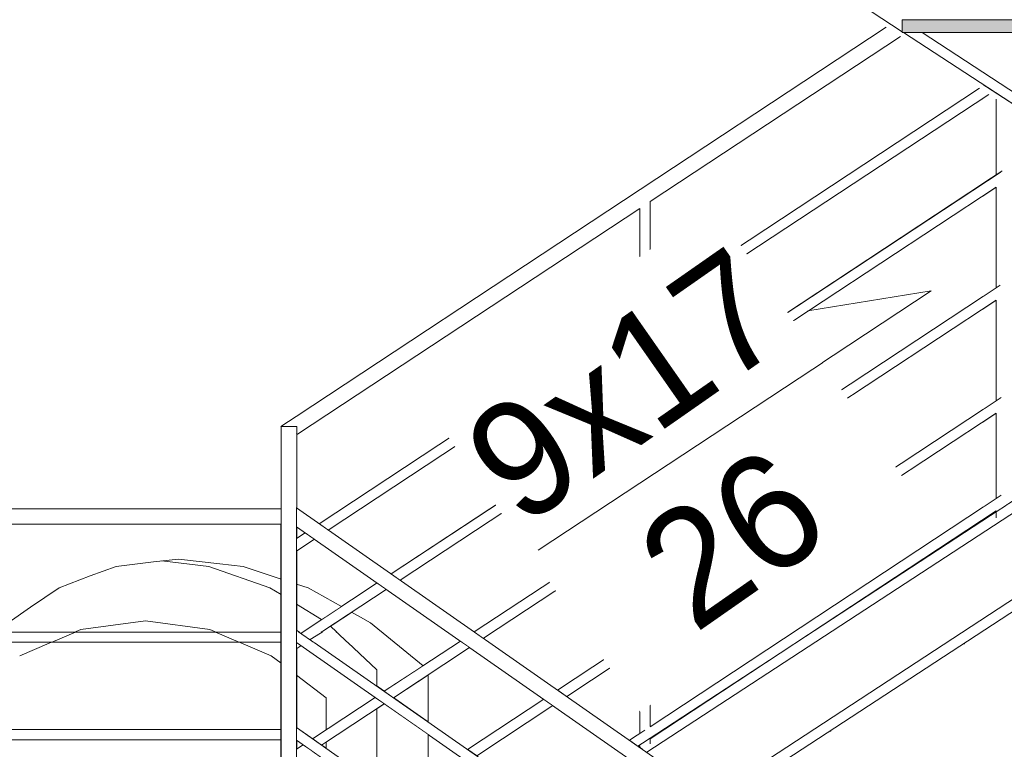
# Model space of a CAD drawing. Header units: millimetres. Extents: x 16408 to 39505, y -6861 to 26364.
# Tile 80 of 85: x 28852 to 30768, y 14036 to 15456. Entities that reach past the tile are written whole.
import ezdxf

# ---------------------------------------------------------------- set-up
doc = ezdxf.new("R2010")
doc.units = ezdxf.units.MM
doc.header["$MEASUREMENT"] = 0
doc.linetypes.add('Wipeout_Contour', pattern=[1000, 0, -1000])
for name, color, linetype, lineweight in [('0_Nr_pióra__1', 7, 'Continuous', 13), ('0_Nr_pióra__103', 7, 'Continuous', 5), ('0_Nr_pióra__51', 7, 'Continuous', 15), ('inw_schody zewnętrzne_Nr_pióra__103', 7, 'Continuous', 5)]:
    doc.layers.add(name, color=color, linetype=linetype, lineweight=lineweight)
doc.layers.add('inw_schody zewnętrzne', color=7, linetype='Continuous')
doc.styles.add('STYL_AUTOMATYCZNY_1', font='txt')

msp = doc.modelspace()

# ---------------------------------------------------------------- linework, layer by layer
at = {"layer": 'inw_schody zewnętrzne_Nr_pióra__103', "color": 7, "linetype": 'Continuous', "lineweight": 5}
for p, q in [((28989.2, 14373.9), (29039.8, 14392.4)), ((29039.8, 14392.4), (29112.3, 14401)), ((28928.5, 14350.6), (28989.2, 14373.9)), ((28872.5, 14313), (28928.5, 14350.6)), ((28829.6, 14282.7), (28872.5, 14313))]:
    msp.add_line(p, q, dxfattribs=at)

# ---------------------------------------------------------------- wipeouts: each hides what was drawn before it
at = {"color": 254, "linetype": 'Wipeout_Contour', "lineweight": 0, "ltscale": 170968.932055}
msp.add_wipeout([(30348.3, 15601.4), (30312.1, 15601.4), (30569.5, 15433.1), (30569.5, 15456.4), (30570, 15456.4)], dxfattribs=at)
at = {"color": 254, "linetype": 'Wipeout_Contour', "lineweight": 0, "ltscale": 98224.852453}
msp.add_wipeout([(29358.2, 14492.1), (29360.4, 14490.6), (29360.4, 14495.2)], dxfattribs=at)
at = {"color": 254, "linetype": 'Wipeout_Contour', "lineweight": 0, "ltscale": 101498.726719}
msp.add_wipeout([(30687.8, 14241.4), (30690.4, 14241.4), (30690.4, 14243.1)], dxfattribs=at)
at = {"color": 254, "linetype": 'Wipeout_Contour', "lineweight": 0, "ltscale": 100576.607037}
msp.add_wipeout([(30430.4, 14073.1), (30427.8, 14071.4), (30430.4, 14071.4)], dxfattribs=at)
at = {"color": 254, "linetype": 'Wipeout_Contour', "lineweight": 0, "ltscale": 138168.836455}
msp.add_wipeout([(30725.9, 15766.4), (30725.9, 15545.9), (30879.8, 15445.3), (30879.8, 15766.4)], dxfattribs=at).dxf.layer = 'inw_schody zewnętrzne'
at = {"color": 254, "linetype": 'Wipeout_Contour', "lineweight": 0, "ltscale": 240090.291083}
msp.add_wipeout([(30725.9, 14481.4), (30879.8, 14582), (30879.8, 15230.3), (30832.1, 15261.4), (30829.5, 15261.4), (30829.5, 15263.1), (30725.9, 15330.8)], dxfattribs=at).dxf.layer = 'inw_schody zewnętrzne'
at = {"color": 254, "linetype": 'Wipeout_Contour', "lineweight": 0, "ltscale": 130909.875251}
msp.add_wipeout([(29547.1, 13710.7), (29646.4, 13775.6), (29646.4, 14191), (29547.1, 14191)], dxfattribs=at).dxf.layer = 'inw_schody zewnętrzne'
at = {"color": 254, "linetype": 'Wipeout_Contour', "lineweight": 0, "ltscale": 193632.359343}
msp.add_wipeout([(28745.3, 14136.4), (28745.3, 13526.4), (29375.4, 13526.4), (29375.4, 13598.4), (29447.9, 13645.8), (29447.9, 14136.4)], dxfattribs=at).dxf.layer = 'inw_schody zewnętrzne'

# ---------------------------------------------------------------- next in the draw order: wipeouts: each hides what was drawn before it
at = {"color": 254, "linetype": 'Wipeout_Contour', "lineweight": 0, "ltscale": 171747.229677}
msp.add_wipeout([(30572.1, 15431.4), (30829.5, 15263.1), (30829.5, 15286.4), (30830, 15286.4), (30608.3, 15431.4)], dxfattribs=at)
at = {"color": 254, "linetype": 'Wipeout_Contour', "lineweight": 0, "ltscale": 161501.707748}
msp.add_wipeout([(28745.3, 14136.4), (29447.9, 14136.4), (29341.2, 14218.3), (28851.7, 14218.3), (28745.3, 14136.6)], dxfattribs=at).dxf.layer = 'inw_schody zewnętrzne'

# ---------------------------------------------------------------- next in the draw order: wipeouts: each hides what was drawn before it
at = {"color": 254, "linetype": 'Wipeout_Contour', "lineweight": 0, "ltscale": 172316.379963}
msp.add_wipeout([(30608.3, 15431.4), (30830, 15286.4), (31086.6, 15286.4), (30844.5, 15444.7), (30844.5, 15431.4)], dxfattribs=at)
at = {"color": 254, "linetype": 'Wipeout_Contour', "lineweight": 0, "ltscale": 131182.872682}
msp.add_wipeout([(29534.6, 14282.7), (29449.1, 14282.7), (29547.1, 14191), (29646.4, 14191)], dxfattribs=at).dxf.layer = 'inw_schody zewnętrzne'
at = {"color": 254, "linetype": 'Wipeout_Contour', "lineweight": 0, "ltscale": 129583.729021}
msp.add_wipeout([(28970.9, 14269.2), (28851.7, 14218.3), (29341.2, 14218.3), (29222, 14269.2)], dxfattribs=at).dxf.layer = 'inw_schody zewnętrzne'

# ---------------------------------------------------------------- next in the draw order: wipeouts: each hides what was drawn before it
at = {"color": 254, "linetype": 'Wipeout_Contour', "lineweight": 0, "ltscale": 585524.47313}
msp.add_wipeout([(31364.5, 15128.4), (30064.5, 15978.4), (30064.5, 15954.7), (30306.6, 15796.4), (30324.5, 15796.4), (30324.5, 15784.7), (30566.6, 15626.4), (30584.5, 15626.4), (30584.5, 15614.7), (30826.6, 15456.4), (30844.5, 15456.4), (30844.5, 15444.7), (31086.6, 15286.4), (31104.5, 15286.4), (31104.5, 15274.7), (31346.6, 15116.4), (31364.5, 15116.4)], dxfattribs=at)
at = {"color": 254, "linetype": 'Wipeout_Contour', "lineweight": 0, "ltscale": 163717.401767}
msp.add_wipeout([(29412.9, 14350.6), (29338.7, 14350.6), (29449.1, 14282.7), (29534.6, 14282.7), (29514.8, 14293.3)], dxfattribs=at).dxf.layer = 'inw_schody zewnętrzne'
at = {"color": 254, "linetype": 'Wipeout_Contour', "lineweight": 0, "ltscale": 97228.478481}
msp.add_wipeout([(28970.9, 14269.2), (29222, 14269.2), (29096.5, 14286.4)], dxfattribs=at).dxf.layer = 'inw_schody zewnętrzne'

# ---------------------------------------------------------------- next in the draw order: wipeouts: each hides what was drawn before it
at = {"color": 254, "linetype": 'Wipeout_Contour', "lineweight": 0, "ltscale": 257275.211859}
msp.add_wipeout([(30807.6, 20512.3), (32531.8, 15143.8), (32728.1, 15766.4), (31148.3, 20691.7), (31043.7, 21112.3), (29925.6, 21112.3), (30179.3, 20512.3)], dxfattribs=at).dxf.layer = 'inw_schody zewnętrzne'
at = {"color": 254, "linetype": 'Wipeout_Contour', "lineweight": 0, "ltscale": 163289.700344}
msp.add_wipeout([(29219.8, 14392.4), (29338.7, 14350.6), (29412.9, 14350.6), (29375.7, 14362.5), (29286.4, 14392.4)], dxfattribs=at).dxf.layer = 'inw_schody zewnętrzne'

# ---------------------------------------------------------------- next in the draw order: hatches: boundary and pattern name
at = {"layer": '0_Nr_pióra__1', "linetype": 'Continuous', "lineweight": 0, "true_color": 0x000000}
msp.add_hatch(color=18, dxfattribs=at).paths.add_polyline_path([(30844.5, 15431.4), (30844.5, 15456.4), (30569.5, 15456.4), (30569.5, 15431.4)])

# ---------------------------------------------------------------- next in the draw order: wipeouts: each hides what was drawn before it
at = {"color": 254, "linetype": 'Wipeout_Contour', "lineweight": 0, "ltscale": 166648.602286}
msp.add_wipeout([(29390.4, 14506.2), (29390.4, 14469.6), (30918.2, 13403.5), (30920.4, 13406.6), (30920.4, 13438.6)], dxfattribs=at)
at = {"color": 254, "linetype": 'Wipeout_Contour', "lineweight": 0, "ltscale": 162816.797374}
msp.add_wipeout([(29128.4, 14402.8), (29219.8, 14392.4), (29286.4, 14392.4), (29241.3, 14397.3), (29160.5, 14406.4)], dxfattribs=at).dxf.layer = 'inw_schody zewnętrzne'

# ---------------------------------------------------------------- next in the draw order: linework, layer by layer
at = {"layer": 'inw_schody zewnętrzne_Nr_pióra__103', "color": 7, "linetype": 'Continuous', "lineweight": 5}
for p, q in [((29112.3, 14401), (29160.5, 14406.4)), ((29219.8, 14392.4), (29128.4, 14402.8)), ((29160.5, 14406.4), (29241.3, 14397.3)), ((29338.7, 14350.6), (29219.8, 14392.4)), ((29241.3, 14397.3), (29286.4, 14392.4))]:
    msp.add_line(p, q, dxfattribs=at)

# ---------------------------------------------------------------- next in the draw order: wipeouts: each hides what was drawn before it
at = {"color": 254, "linetype": 'Wipeout_Contour', "lineweight": 0, "ltscale": 302393.338213}
msp.add_wipeout([(30565.7, 15423.7), (29391.8, 14649.4), (29392.3, 14649.4), (30058.6, 15088.9), (30058.6, 15089.2), (30078.6, 15102.4), (30079.1, 15102.6), (30079.1, 15102.5), (30565.9, 15423.5)], dxfattribs=at)
at = {"color": 254, "linetype": 'Wipeout_Contour', "lineweight": 0, "ltscale": 131258.638179}
msp.add_wipeout([(29390.4, 14078.4), (29390.4, 14054), (30145.4, 13527.2), (30145.4, 13551.6)], dxfattribs=at)

# ---------------------------------------------------------------- next in the draw order: wipeouts: each hides what was drawn before it
at = {"color": 254, "linetype": 'Wipeout_Contour', "lineweight": 0, "ltscale": 166991.72958}
msp.add_wipeout([(29390.1, 14684.2), (29390.1, 14652.1), (29391.8, 14649.4), (30565.7, 15423.7), (30538.3, 15441.6)], dxfattribs=at)
at = {"color": 254, "linetype": 'Wipeout_Contour', "lineweight": 0, "ltscale": 131580.181052}
msp.add_wipeout([(29390.4, 14244), (30145.4, 13717.2), (30145.4, 13741.6), (29390.4, 14268.4)], dxfattribs=at)

# ---------------------------------------------------------------- next in the draw order: linework, layer by layer
at = {"layer": '0_Nr_pióra__103', "color": 7, "linetype": 'Continuous', "lineweight": 5}
msp.add_line((30569.5, 15433.1), (30312.1, 15601.4), dxfattribs=at)
at = {"layer": '0_Nr_pióra__51', "color": 7, "linetype": 'Continuous', "lineweight": 15}
msp.add_line((30569.5, 15456.4), (30569.5, 15431.4), dxfattribs=at)
at = {"layer": 'inw_schody zewnętrzne_Nr_pióra__103', "color": 7, "linetype": 'Continuous', "lineweight": 5}
for p, q in [((29547.1, 14159), (29547.1, 14191)), ((29646.4, 14065.4), (29646.4, 13985.2))]:
    msp.add_line(p, q, dxfattribs=at)

# ---------------------------------------------------------------- next in the draw order: wipeouts: each hides what was drawn before it
at = {"color": 254, "linetype": 'Wipeout_Contour', "lineweight": 0, "ltscale": 130121.644267}
msp.add_wipeout([(29390.4, 14506.2), (29360.4, 14527.1), (29360.4, 13427.1), (29390.4, 13406.2)], dxfattribs=at)
at = {"color": 254, "linetype": 'Wipeout_Contour', "lineweight": 0, "ltscale": 168411.522793}
msp.add_wipeout([(30078.6, 14056.3), (30079.1, 14056.5), (30751.9, 14500.3), (30751.9, 14500.4), (30762, 14507.1)], dxfattribs=at)
at = {"color": 254, "linetype": 'Wipeout_Contour', "lineweight": 0, "ltscale": 165964.560477}
msp.add_wipeout([(30068.6, 14239.8), (29916.2, 14139.3), (29916.4, 14139.2), (30058.6, 14232.9), (30058.6, 14233.1)], dxfattribs=at)
at = {"color": 254, "linetype": 'Wipeout_Contour', "lineweight": 0, "ltscale": 130759.772893}
msp.add_wipeout([(29439, 14044.5), (29439.1, 14044.4), (29561.2, 14124.8), (29561, 14124.9)], dxfattribs=at)
at = {"color": 254, "linetype": 'Wipeout_Contour', "lineweight": 0, "ltscale": 131877.851628}
msp.add_wipeout([(29889.3, 14121.5), (29741.1, 14023.7), (29741.2, 14023.6), (29889.4, 14121.4)], dxfattribs=at)
at = {"color": 254, "linetype": 'Wipeout_Contour', "lineweight": 0, "ltscale": 165892.950743}
msp.add_wipeout([(30068.6, 14049.8), (30056.2, 14041.6), (30056.4, 14041.5), (30058.6, 14042.9), (30058.6, 14043.1)], dxfattribs=at)

# ---------------------------------------------------------------- next in the draw order: wipeouts: each hides what was drawn before it
at = {"color": 254, "linetype": 'Wipeout_Contour', "lineweight": 0, "ltscale": 164085.694563}
msp.add_wipeout([(29390.1, 14684.2), (29390.1, 14506.4), (29390.9, 14505.8), (29390.9, 14650.8), (29390.1, 14652.1)], dxfattribs=at)
at = {"color": 254, "linetype": 'Wipeout_Contour', "lineweight": 0, "ltscale": 134444.381198}
msp.add_wipeout([(30078.6, 14080.3), (30078.6, 14056.3), (30762, 14507.1), (30762, 14531)], dxfattribs=at)
at = {"color": 254, "linetype": 'Wipeout_Contour', "lineweight": 0, "ltscale": 131036.863488}
msp.add_wipeout([(29390.4, 14422.4), (29425.2, 14445.3), (29407.5, 14457.7), (29390.4, 14446.4)], dxfattribs=at)
at = {"color": 254, "linetype": 'Wipeout_Contour', "lineweight": 0, "ltscale": 97980.967718}
msp.add_wipeout([(29398.9, 14238), (29390.4, 14244), (29390.4, 14232.4)], dxfattribs=at)
at = {"color": 254, "linetype": 'Wipeout_Contour', "lineweight": 0, "ltscale": 131856.282802}
msp.add_wipeout([(29723.4, 14036), (29741.1, 14023.7), (29889.3, 14121.5), (29871.6, 14133.8)], dxfattribs=at)
at = {"color": 254, "linetype": 'Wipeout_Contour', "lineweight": 0, "ltscale": 132725.825544}
msp.add_wipeout([(30038.6, 14053.9), (30056.2, 14041.6), (30068.6, 14049.8), (30068.6, 14073.7)], dxfattribs=at)
at = {"color": 254, "linetype": 'Wipeout_Contour', "lineweight": 0, "ltscale": 130312.388665}
msp.add_wipeout([(29390.4, 14036.4), (29390.4, 14012.4), (29421, 14032.6), (29403.4, 14044.9)], dxfattribs=at)

# ---------------------------------------------------------------- next in the draw order: linework, layer by layer
at = {"layer": '0_Nr_pióra__103', "color": 7, "linetype": 'Continuous', "lineweight": 5}
for p, q in [((29741.2, 14023.6), (29889.4, 14121.4)), ((30427.8, 14071.4), (30430.4, 14071.4)), ((30430.4, 14071.4), (30430.4, 14073.1))]:
    msp.add_line(p, q, dxfattribs=at)

# ---------------------------------------------------------------- next in the draw order: wipeouts: each hides what was drawn before it
at = {"color": 254, "linetype": 'Wipeout_Contour', "lineweight": 0, "ltscale": 196693.042633}
msp.add_wipeout([(29390.1, 14684.2), (29360.1, 14664.4), (29360.1, 14494.8), (29360.4, 14495.2), (29360.4, 14527.1), (29390.1, 14506.4)], dxfattribs=at)
at = {"color": 254, "linetype": 'Wipeout_Contour', "lineweight": 0, "ltscale": 168817.702036}
msp.add_wipeout([(30078.6, 14246.3), (30079.1, 14246.5), (30751.9, 14690.3), (30751.9, 14690.4), (30762, 14697.1)], dxfattribs=at)
at = {"color": 254, "linetype": 'Wipeout_Contour', "lineweight": 0, "ltscale": 131017.222071}
msp.add_wipeout([(29390.4, 14446.4), (29390.9, 14446.7), (29390.9, 14469.2), (29390.4, 14469.6)], dxfattribs=at)
at = {"color": 254, "linetype": 'Wipeout_Contour', "lineweight": 0, "ltscale": 132718.03499}
msp.add_wipeout([(30068.6, 14263.7), (29898.6, 14151.6), (29916.2, 14139.3), (30068.6, 14239.8)], dxfattribs=at)
at = {"color": 254, "linetype": 'Wipeout_Contour', "lineweight": 0, "ltscale": 163143.178351}
msp.add_wipeout([(29390.8, 14232.5), (29390.4, 14232.4), (29390.4, 14078.4), (29390.9, 14078), (29390.9, 14232.6)], dxfattribs=at)
at = {"color": 254, "linetype": 'Wipeout_Contour', "lineweight": 0, "ltscale": 131486.455965}
msp.add_wipeout([(29727.2, 14234.6), (29579, 14136.8), (29579.1, 14136.7), (29727.4, 14234.5)], dxfattribs=at)
at = {"color": 254, "linetype": 'Wipeout_Contour', "lineweight": 0, "ltscale": 130738.371901}
msp.add_wipeout([(29421.4, 14056.8), (29439, 14044.5), (29561, 14124.9), (29543.4, 14137.3)], dxfattribs=at)
at = {"color": 254, "linetype": 'Wipeout_Contour', "lineweight": 0, "ltscale": 130296.781575}
msp.add_wipeout([(29390.4, 14036.4), (29390.9, 14036.7), (29390.9, 14053.6), (29390.4, 14054)], dxfattribs=at)

# ---------------------------------------------------------------- next in the draw order: linework, layer by layer
at = {"layer": '0_Nr_pióra__103', "color": 7, "linetype": 'Continuous', "lineweight": 5}
for p, q in [((29360.1, 14664.4), (29390.1, 14684.2)), ((29360.1, 14664.4), (29390.9, 14664.4)), ((29390.9, 14650.8), (29390.9, 14664.4)), ((29390.2, 14651.9), (29391.8, 14649.4)), ((29390.9, 14505.8), (29390.9, 14650.8)), ((29391.8, 14649.4), (29392.3, 14649.4)), ((29390.1, 14506.4), (29390.4, 14506.2)), ((29390.4, 14469.6), (29390.4, 14506.2)), ((29390.9, 14505.8), (29390.4, 14505.8)), ((29390.9, 14446.7), (29390.9, 14469.2)), ((29390.4, 14446.4), (29407.5, 14457.7)), ((29390.9, 14078), (29390.9, 14232.6)), ((29421.4, 14056.8), (29543.4, 14137.3)), ((29439.1, 14044.4), (29561.2, 14124.8)), ((29390.9, 14036.7), (29390.9, 14053.6)), ((29390.4, 14036.4), (29403.4, 14044.9))]:
    msp.add_line(p, q, dxfattribs=at)
at = {"layer": 'inw_schody zewnętrzne_Nr_pióra__103', "color": 7, "linetype": 'Continuous', "lineweight": 5}
for p, q in [((29390.4, 14180.6), (29447.9, 14136.4)), ((29447.9, 14136.4), (29447.9, 14074.3)), ((29547.1, 13969), (29547.1, 14115.8)), ((29447.9, 14050.3), (29447.9, 14038.3))]:
    msp.add_line(p, q, dxfattribs=at)

# ---------------------------------------------------------------- next in the draw order: wipeouts: each hides what was drawn before it
at = {"color": 254, "linetype": 'Wipeout_Contour', "lineweight": 0, "ltscale": 134769.325144}
msp.add_wipeout([(30078.6, 14246.3), (30762, 14697.1), (30762, 14721), (30078.6, 14270.3)], dxfattribs=at)
at = {"color": 254, "linetype": 'Wipeout_Contour', "lineweight": 0, "ltscale": 130167.367943}
msp.add_wipeout([(29360.1, 14490.8), (29360.1, 13564.4), (29360.4, 13564.6), (29360.4, 14490.6)], dxfattribs=at)
at = {"color": 254, "linetype": 'Wipeout_Contour', "lineweight": 0, "ltscale": 166053.232107}
msp.add_wipeout([(30068.6, 14459.8), (29754.2, 14252.4), (29754.3, 14252.3), (30058.6, 14452.9), (30058.6, 14453.1)], dxfattribs=at)
at = {"color": 254, "linetype": 'Wipeout_Contour', "lineweight": 0, "ltscale": 131465.083805}
msp.add_wipeout([(29709.6, 14246.9), (29561.3, 14149.1), (29579, 14136.8), (29727.2, 14234.6)], dxfattribs=at)

# ---------------------------------------------------------------- next in the draw order: linework, layer by layer
at = {"layer": '0_Nr_pióra__103', "color": 7, "linetype": 'Continuous', "lineweight": 5}
for p, q in [((30687.8, 14241.4), (30690.4, 14241.4)), ((30690.4, 14241.4), (30690.4, 14243.1)), ((29579.1, 14136.7), (29727.4, 14234.5)), ((29723.4, 14036), (29871.6, 14133.8))]:
    msp.add_line(p, q, dxfattribs=at)
at = {"layer": 'inw_schody zewnętrzne_Nr_pióra__103', "color": 7, "linetype": 'Continuous', "lineweight": 5}
for p, q in [((29286.4, 14392.4), (29360.4, 14367.6)), ((29360.4, 14337.3), (29338.7, 14350.6)), ((29341.2, 14218.3), (29360.4, 14203.6)), ((29646.4, 14181.2), (29646.4, 14089.8))]:
    msp.add_line(p, q, dxfattribs=at)

# ---------------------------------------------------------------- next in the draw order: wipeouts: each hides what was drawn before it
at = {"color": 254, "linetype": 'Wipeout_Contour', "lineweight": 0, "ltscale": 169293.45825}
msp.add_wipeout([(30762, 14917.1), (30078.6, 14466.3), (30079.1, 14466.5), (30751.9, 14910.3), (30751.9, 14910.4)], dxfattribs=at)
at = {"color": 254, "linetype": 'Wipeout_Contour', "lineweight": 0, "ltscale": 129701.885151}
msp.add_wipeout([(29365.7, 14504.5), (28649.5, 14504.5), (28649.5, 14474.5), (29365.7, 14474.5)], dxfattribs=at)
at = {"color": 254, "linetype": 'Wipeout_Contour', "lineweight": 0, "ltscale": 132712.311102}
msp.add_wipeout([(29736.5, 14264.7), (29754.2, 14252.4), (30068.6, 14459.8), (30068.6, 14483.7)], dxfattribs=at)
at = {"color": 254, "linetype": 'Wipeout_Contour', "lineweight": 0, "ltscale": 131098.65906}
msp.add_wipeout([(29565.1, 14347.7), (29416.9, 14249.9), (29417, 14249.8), (29565.3, 14347.6)], dxfattribs=at)
at = {"color": 254, "linetype": 'Wipeout_Contour', "lineweight": 0, "ltscale": 128951.120036}
msp.add_wipeout([(28649.5, 14054.5), (29365.7, 14054.5), (29365.7, 14074.5), (28649.5, 14074.5)], dxfattribs=at)

# ---------------------------------------------------------------- next in the draw order: linework, layer by layer
at = {"layer": '0_Nr_pióra__103', "color": 7, "linetype": 'Continuous', "lineweight": 5}
for p, q in [((29360.4, 14484.6), (29360.4, 14664.4)), ((29360.4, 14504.5), (28649.5, 14504.5)), ((29360.4, 14474.5), (28649.5, 14474.5)), ((29360.4, 14074.5), (28649.5, 14074.5)), ((29360.4, 14054.5), (28649.5, 14054.5))]:
    msp.add_line(p, q, dxfattribs=at)

# ---------------------------------------------------------------- next in the draw order: wipeouts: each hides what was drawn before it
at = {"color": 254, "linetype": 'Wipeout_Contour', "lineweight": 0, "ltscale": 135149.940055}
msp.add_wipeout([(30078.6, 14490.3), (30078.6, 14466.3), (30762, 14917.1), (30762, 14941)], dxfattribs=at)
at = {"color": 254, "linetype": 'Wipeout_Contour', "lineweight": 0, "ltscale": 166147.291301}
msp.add_wipeout([(30068.6, 14679.8), (29592.1, 14365.4), (29592.2, 14365.4), (30058.6, 14672.9), (30058.6, 14673.1)], dxfattribs=at)

# ---------------------------------------------------------------- next in the draw order: wipeouts: each hides what was drawn before it
at = {"color": 254, "linetype": 'Wipeout_Contour', "lineweight": 0, "ltscale": 169775.019237}
msp.add_wipeout([(30078.6, 14686.3), (30079.1, 14686.5), (30751.9, 15130.3), (30751.9, 15130.4), (30762, 15137.1)], dxfattribs=at)
at = {"color": 254, "linetype": 'Wipeout_Contour', "lineweight": 0, "ltscale": 132710.695468}
msp.add_wipeout([(30068.6, 14703.7), (29574.4, 14377.8), (29592.1, 14365.4), (30068.6, 14679.8)], dxfattribs=at)

# ---------------------------------------------------------------- next in the draw order: wipeouts: each hides what was drawn before it
at = {"color": 254, "linetype": 'Wipeout_Contour', "lineweight": 0, "ltscale": 135535.200657}
msp.add_wipeout([(30762, 15161), (30078.6, 14710.3), (30078.6, 14686.3), (30762, 15137.1)], dxfattribs=at)
at = {"color": 254, "linetype": 'Wipeout_Contour', "lineweight": 0, "ltscale": 166232.790532}
msp.add_wipeout([(30068.6, 14869.8), (29452.1, 14463.1), (29452.3, 14463), (30058.6, 14862.9), (30058.6, 14863.1)], dxfattribs=at)
at = {"color": 254, "linetype": 'Wipeout_Contour', "lineweight": 0, "ltscale": 131077.485194}
msp.add_wipeout([(29399.3, 14262.2), (29416.9, 14249.9), (29565.1, 14347.7), (29547.5, 14360)], dxfattribs=at)

# ---------------------------------------------------------------- next in the draw order: linework, layer by layer
at = {"layer": '0_Nr_pióra__103', "color": 7, "linetype": 'Continuous', "lineweight": 5}
msp.add_line((29561.3, 14149.1), (29709.6, 14246.9), dxfattribs=at)
at = {"layer": 'inw_schody zewnętrzne_Nr_pióra__103', "color": 7, "linetype": 'Continuous', "lineweight": 5}
for p, q in [((29412.9, 14350.6), (29477.9, 14314.1)), ((29497.5, 14303.1), (29514.8, 14293.3)), ((29514.8, 14293.3), (29534.6, 14282.7))]:
    msp.add_line(p, q, dxfattribs=at)

# ---------------------------------------------------------------- next in the draw order: wipeouts: each hides what was drawn before it
at = {"color": 254, "linetype": 'Wipeout_Contour', "lineweight": 0, "ltscale": 135793.478234}
msp.add_wipeout([(30737.8, 15311.1), (30078.6, 14876.3), (30079.1, 14876.5), (30737.9, 15311)], dxfattribs=at)
at = {"color": 254, "linetype": 'Wipeout_Contour', "lineweight": 0, "ltscale": 683014.769502}
msp.add_wipeout([(30751.9, 14934.4), (30762, 14941), (30762, 14917.1), (30751.9, 14910.4), (30751.9, 14714.4), (30762, 14721), (30762, 14697.1), (30751.9, 14690.4), (30751.9, 14524.4), (30762, 14531), (30762, 14507.1), (30751.9, 14500.4), (30751.9, 14486.5), (30771.9, 14499.5), (30771.9, 15288.8), (30751.9, 15301.9), (30751.9, 15154.4), (30762, 15161), (30762, 15137.1), (30751.9, 15130.4)], dxfattribs=at)
at = {"color": 254, "linetype": 'Wipeout_Contour', "lineweight": 0, "ltscale": 132712.627178}
msp.add_wipeout([(30068.6, 14893.7), (29434.5, 14475.4), (29452.1, 14463.1), (30068.6, 14869.8)], dxfattribs=at)
at = {"color": 254, "linetype": 'Wipeout_Contour', "lineweight": 0, "ltscale": 163558.007401}
msp.add_wipeout([(29390.4, 14268.4), (29390.9, 14268), (29390.9, 14422.6), (29390.8, 14422.5), (29390.4, 14422.4)], dxfattribs=at)

# ---------------------------------------------------------------- next in the draw order: linework, layer by layer
at = {"layer": '0_Nr_pióra__103', "color": 7, "linetype": 'Continuous', "lineweight": 5}
for p, q in [((30751.9, 14714.4), (30751.9, 14910.4)), ((30196.4, 13943.8), (31486.7, 14787.4)), ((30213.9, 13931.6), (31470.4, 14753.1)), ((30751.9, 14524.4), (30751.9, 14690.4)), ((30751.9, 14486.5), (30751.9, 14500.4)), ((29390.8, 14422.5), (29425.3, 14445.3))]:
    msp.add_line(p, q, dxfattribs=at)
at = {"layer": 'inw_schody zewnętrzne_Nr_pióra__103', "color": 7, "linetype": 'Continuous', "lineweight": 5}
for p, q in [((29390.4, 14357.8), (29412.9, 14350.6)), ((29439.4, 14288.7), (29390.4, 14318.9))]:
    msp.add_line(p, q, dxfattribs=at)

# ---------------------------------------------------------------- next in the draw order: wipeouts: each hides what was drawn before it
at = {"color": 254, "linetype": 'Wipeout_Contour', "lineweight": 0, "ltscale": 138625.850176}
msp.add_wipeout([(30757.8, 15562.9), (30757.8, 15539.1), (31382.8, 15136.2), (31382.8, 15159.9)], dxfattribs=at)
at = {"color": 254, "linetype": 'Wipeout_Contour', "lineweight": 0, "ltscale": 135792.454543}
msp.add_wipeout([(30078.6, 14900.3), (30078.6, 14876.3), (30737.8, 15311.1), (30719.5, 15323.1)], dxfattribs=at)
at = {"color": 254, "linetype": 'Wipeout_Contour', "lineweight": 0, "ltscale": 129597.225252}
msp.add_wipeout([(28649.5, 14264.5), (28649.5, 14244.5), (29539.4, 14244.5), (29539.4, 14264.5)], dxfattribs=at)

# ---------------------------------------------------------------- next in the draw order: linework, layer by layer
at = {"layer": '0_Nr_pióra__103', "color": 7, "linetype": 'Continuous', "lineweight": 5}
for p, q in [((30751.9, 15154.4), (30751.9, 15301.9)), ((30751.9, 14934.4), (30751.9, 15130.4)), ((29390.4, 13416.4), (29390.4, 14469.6)), ((29390.9, 14268), (29390.9, 14422.6)), ((29399.3, 14262.2), (29547.5, 14360)), ((29417, 14249.8), (29565.3, 14347.6)), ((29390.8, 14232.5), (29399.1, 14237.9))]:
    msp.add_line(p, q, dxfattribs=at)
at = {"layer": 'inw_schody zewnętrzne_Nr_pióra__103', "color": 7, "linetype": 'Continuous', "lineweight": 5}
for p, q in [((29534.6, 14282.7), (29636.8, 14198.9)), ((29547.1, 14191), (29456.4, 14275.9))]:
    msp.add_line(p, q, dxfattribs=at)

# ---------------------------------------------------------------- next in the draw order: wipeouts: each hides what was drawn before it
at = {"color": 254, "linetype": 'Wipeout_Contour', "lineweight": 0, "ltscale": 138964.162434}
msp.add_wipeout([(31382.8, 15349.9), (30757.8, 15752.9), (30757.8, 15729.1), (31382.8, 15326.2)], dxfattribs=at)
at = {"color": 254, "linetype": 'Wipeout_Contour', "lineweight": 0, "ltscale": 801370.459988}
msp.add_wipeout([(30079.1, 15102.6), (30078.6, 15102.4), (30078.6, 14046.2), (30079.1, 14046.6), (30079.1, 14056.5), (30078.6, 14056.3), (30078.6, 14080.3), (30079.1, 14080.7), (30079.1, 14246.5), (30078.6, 14246.3), (30078.6, 14270.3), (30079.1, 14270.7), (30079.1, 14466.5), (30078.6, 14466.3), (30078.6, 14490.3), (30079.1, 14490.7), (30079.1, 14686.5), (30078.6, 14686.3), (30078.6, 14710.3), (30079.1, 14710.7), (30079.1, 14876.5), (30078.6, 14876.3), (30078.6, 14900.3), (30079.1, 14900.7)], dxfattribs=at)
at = {"color": 254, "linetype": 'Wipeout_Contour', "lineweight": 0, "ltscale": 129284.529417}
msp.add_wipeout([(28649.5, 14244.5), (29365.7, 14244.5), (29365.7, 14264.5), (28649.5, 14264.5)], dxfattribs=at)

# ---------------------------------------------------------------- next in the draw order: linework, layer by layer
at = {"layer": '0_Nr_pióra__103', "color": 7, "linetype": 'Continuous', "lineweight": 5}
for p, q in [((30829.5, 15263.1), (30572.1, 15431.4)), ((30830, 15286.4), (30608.3, 15431.4)), ((29360.4, 13416.4), (29360.4, 14490.6)), ((29360.1, 13564.4), (29360.1, 14474.5)), ((29360.4, 14264.5), (28649.5, 14264.5)), ((29360.4, 14244.5), (28649.5, 14244.5))]:
    msp.add_line(p, q, dxfattribs=at)
at = {"layer": '0_Nr_pióra__51', "color": 7, "linetype": 'Continuous', "lineweight": 15}
for p, q in [((30844.5, 15456.4), (30569.5, 15456.4)), ((30844.5, 15431.4), (30569.5, 15431.4))]:
    msp.add_line(p, q, dxfattribs=at)
at = {"layer": 'inw_schody zewnętrzne_Nr_pióra__103', "color": 7, "linetype": 'Continuous', "lineweight": 5}
for p, q in [((28970.9, 14269.2), (29096.5, 14286.4)), ((29096.5, 14286.4), (29222, 14269.2)), ((28851.7, 14218.3), (28970.9, 14269.2)), ((29222, 14269.2), (29341.2, 14218.3))]:
    msp.add_line(p, q, dxfattribs=at)

# ---------------------------------------------------------------- next in the draw order: wipeouts: each hides what was drawn before it
at = {"color": 254, "linetype": 'Wipeout_Contour', "lineweight": 0, "ltscale": 834146.472383}
msp.add_wipeout([(30058.6, 14453.1), (30058.6, 14257.1), (30068.6, 14263.7), (30068.6, 14239.8), (30058.6, 14233.1), (30058.6, 14067.1), (30068.6, 14073.7), (30068.6, 14049.8), (30058.6, 14043.1), (30058.6, 14039.9), (30063.6, 14036.4), (30078.6, 14046.2), (30078.6, 15102.4), (30058.6, 15089.2), (30058.6, 14887.1), (30068.6, 14893.7), (30068.6, 14869.8), (30058.6, 14863.1), (30058.6, 14697.1), (30068.6, 14703.7), (30068.6, 14679.8), (30058.6, 14673.1), (30058.6, 14477.1), (30068.6, 14483.7), (30068.6, 14459.8)], dxfattribs=at)

# ---------------------------------------------------------------- next in the draw order: linework, layer by layer
at = {"layer": '0_Nr_pióra__103', "color": 7, "linetype": 'Continuous', "lineweight": 5}
for p, q in [((29390.1, 14684.2), (30538.3, 15441.6)), ((30079.1, 15102.5), (30565.9, 15423.5)), ((30078.6, 14900.3), (30719.5, 15323.1)), ((30079.1, 14876.5), (30737.9, 15311)), ((30078.6, 14710.3), (30764.1, 15162.5)), ((30079.1, 14686.5), (30751.9, 15130.3)), ((30079.1, 14900.7), (30079.1, 15102.6)), ((29392.3, 14649.4), (30058.6, 15088.9)), ((30058.6, 14887.1), (30058.6, 15089.2)), ((30078.6, 14490.3), (30760.1, 14939.8)), ((30054.8, 14042.6), (31400.4, 14922.4)), ((30072.3, 14030.4), (31436.6, 14922.4)), ((30079.1, 14466.5), (30751.9, 14910.3)), ((29434.5, 14475.4), (30068.6, 14893.7)), ((30079.1, 14710.7), (30079.1, 14876.5)), ((29452.3, 14463), (30058.6, 14862.9)), ((30058.6, 14697.1), (30058.6, 14863.1)), ((30078.6, 14270.3), (30762, 14721)), ((29574.4, 14377.8), (30070.8, 14705.1)), ((30079.1, 14246.5), (30751.9, 14690.3)), ((30079.1, 14490.7), (30079.1, 14686.5)), ((29592.2, 14365.4), (30058.6, 14672.9)), ((30058.6, 14477.1), (30058.6, 14673.1)), ((30078.6, 14080.3), (30762, 14531)), ((31180.8, 13256.8), (29390.4, 14506.2)), ((30079.1, 14056.5), (30751.9, 14500.3)), ((31178.6, 13221.8), (29390.4, 14469.6)), ((29736.5, 14264.7), (30066.8, 14482.5)), ((29754.3, 14252.3), (30058.6, 14452.9)), ((30058.6, 14257.1), (30058.6, 14453.1)), ((30079.1, 14270.7), (30079.1, 14466.5)), ((30145.4, 13741.6), (29390.4, 14268.4)), ((29898.6, 14151.6), (30068.6, 14263.7)), ((30145.4, 13717.2), (29390.4, 14244)), ((30079.1, 14080.7), (30079.1, 14246.5)), ((29916.4, 14139.2), (30058.6, 14232.9)), ((30058.6, 14067.1), (30058.6, 14233.1)), ((30145.4, 13551.6), (29390.4, 14078.4)), ((30038.6, 14053.9), (30068.6, 14073.7)), ((30145.4, 13527.2), (29390.4, 14054)), ((30079.1, 14046.6), (30079.1, 14056.5)), ((30056.4, 14041.5), (30058.6, 14042.9)), ((30058.6, 14039.9), (30058.6, 14043.1))]:
    msp.add_line(p, q, dxfattribs=at)

# ---------------------------------------------------------------- next in the draw order: wipeouts: each hides what was drawn before it
at = {"color": 7, "linetype": 'Wipeout_Contour', "lineweight": 5, "ltscale": 139354.912622}
msp.add_wipeout([(30962.8, 16317), (31521.6, 15930), (31107.9, 15332.7), (30549.1, 15719.7)], dxfattribs=at).dxf.layer = '0_Nr_pióra__103'
at = {"color": 7, "linetype": 'Wipeout_Contour', "lineweight": 5, "ltscale": 133935.830421}
msp.add_wipeout([(29643.6, 14704.9), (30200.9, 15094.2), (30617, 14498.5), (30059.7, 14109.2)], dxfattribs=at).dxf.layer = '0_Nr_pióra__103'

# ---------------------------------------------------------------- next in the draw order: linework, layer by layer
at = {"layer": '0_Nr_pióra__1', "color": 7, "linetype": 'Continuous', "lineweight": 13}
for p, q in [((29860.6, 14423.8), (30625.8, 14928.5)), ((30625.8, 14928.5), (30385.5, 14889.9))]:
    msp.add_line(p, q, dxfattribs=at)

# ---------------------------------------------------------------- next in the draw order: texts
at = {"layer": '0_Nr_pióra__103', "color": 7, "linetype": 'Continuous', "lineweight": 5, "insert": (30303.9, 14353.1), "char_height": 225, "attachment_point": 8, "rotation": 34.9333, "line_spacing_factor": 0.963147, "style": 'STYL_AUTOMATYCZNY_1'}
msp.add_mtext('\\A1;{\\pqc;\\fCentury Gothic|b0|i0|c238|p34;9\\fCentury Gothic|b0|i0|c238|p34;x1\\fCentury Gothic|b0|i0|c238|p34;7\\P\\pqc;\\fCentury Gothic|b0|i0|c238|p34;26}', dxfattribs=at)

doc.saveas('drawing.dxf')
